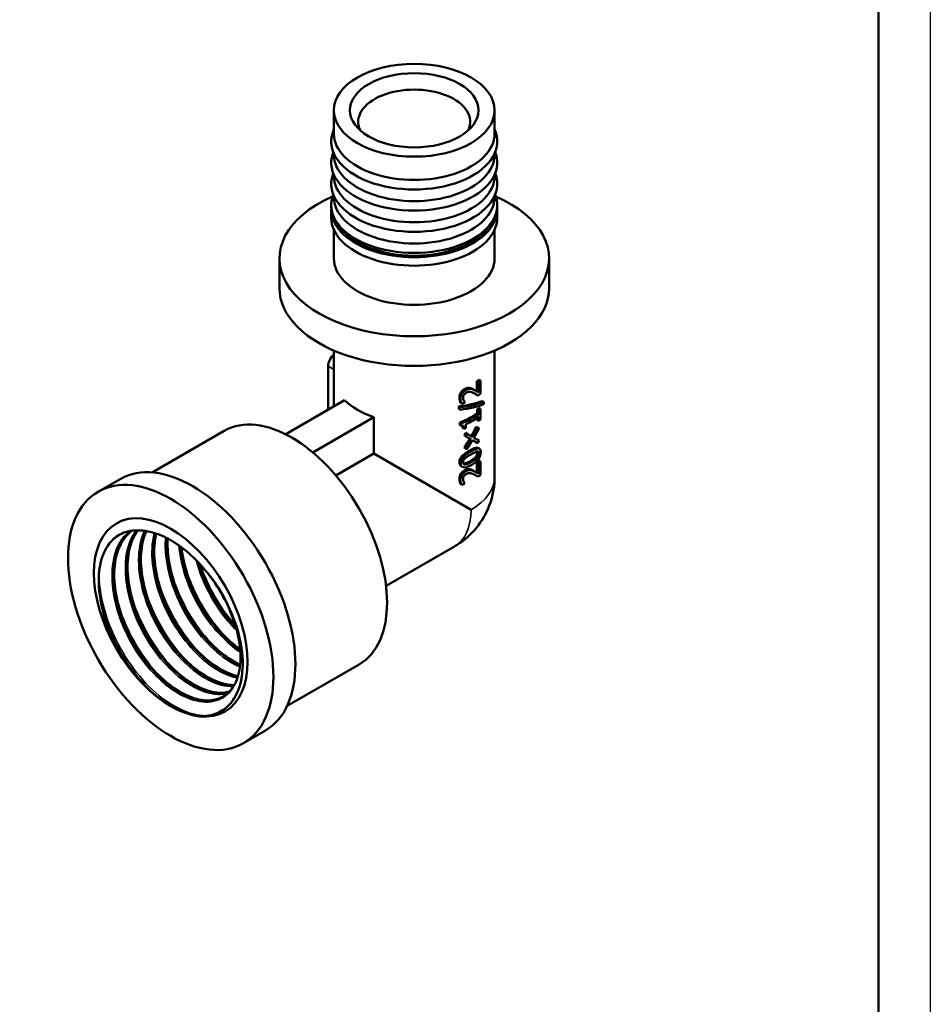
# Model space of a CAD drawing. Header units: millimetres. Extents: x -809 to 1990, y -69 to 356.
# Tile 4 of 7: x 122 to 210, y 62 to 157. Entities that reach past the tile are written whole.
import ezdxf

# ---------------------------------------------------------------- set-up
doc = ezdxf.new("R2010")
doc.units = ezdxf.units.MM
for name, color, linetype, lineweight in [('Видимые тонкие (ГОСТ)', 7, 'Continuous', 35), ('Видимый контур (ГОСТ)', 7, 'Continuous', 50), ('Кромка (ГОСТ)', 7, 'Continuous', 50), ('Размер (ГОСТ)', 7, 'Continuous', 25)]:
    doc.layers.add(name, color=color, linetype=linetype, lineweight=lineweight)
doc.styles.add('Обычный текст (ГОСТ)', font='GOST Common Italic.ttf')
doc.dimstyles.new('Обычный (ГОСТ)', dxfattribs={"dimtxt": 3.5, "dimasz": 3.5, "dimexe": 1, "dimexo": 0, "dimgap": 0.5, "dimtad": 1, "dimrnd": 1e-08, "dimtxsty": 'Обычный текст (ГОСТ)', "dimblk": 'Filled-1', "dimcen": 0.09, "dimdle": 15, "dimclrd": 256, "dimclre": 256, "dimclrt": 256, "dimazin": 2, "dimtfac": 0.714286, "dimtdec": 3, "dimtmove": 0, "dimatfit": 3, "dimfxl": 1, "dimtolj": 1, "dimlwd": 25, "dimlwe": 25, "dimarcsym": 0})

# ---------------------------------------------------------------- blocks, each defined once
blk = doc.blocks.new('Рамки ГОСТ_ граница 297x210')
at = {"layer": 'Кромка (ГОСТ)', "lineweight": 25}
blk.add_line((210, 297), (210, 0), dxfattribs=at)
at = {"layer": 'Кромка (ГОСТ)'}
blk.add_line((205, 5), (205, 292), dxfattribs=at)
blk = doc.blocks.new('Filled-1')
at = {"color": 0}
for p, q in [((0, 0), (-1, 0.143)), ((-1, 0.143), (-1, -0.143)), ((-1, 0), (0, 0)), ((-1, -0.143), (0, 0))]:
    blk.add_line(p, q, dxfattribs=at)
at = {"color": 0, "flags": 128}
blk.add_lwpolyline([(-1, -0.143), (0, 0), (-1, 0.143), (-1, -0.143)], dxfattribs=at)
at = {"color": 0}
blk.add_solid([(-1, -0.143), (0, 0), (-1, 0.143), (-1, -0.143)], dxfattribs=at)
blk = doc.blocks.new('*D11')
at = {"layer": 'Defpoints', "color": 0, "linetype": 'Continuous', "transparency": 16777216}
for p in [(163.201, 191.743), (157.432, 183.821)]:
    blk.add_point(p, dxfattribs=at)
at = {"layer": 'Размер (ГОСТ)', "linetype": 'Continuous', "lineweight": 25, "transparency": 16777216}
for p, q in [((140.935, 161.169), (155.371, 180.992)), ((122.21, 161.169), (140.935, 161.169))]:
    blk.add_line(p, q, dxfattribs=at)
at = {"layer": 'Размер (ГОСТ)', "linetype": 'Continuous', "lineweight": 25, "transparency": 16777216, "xscale": 3.5, "yscale": 3.5, "zscale": 3.5, "rotation": 53.93467513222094}
blk.add_blockref('Filled-1', (157.432, 183.821), dxfattribs=at)
at = {"layer": 'Размер (ГОСТ)', "linetype": 'Continuous', "lineweight": 25, "transparency": 16777216, "insert": (122.21, 165.172), "char_height": 3.5, "attachment_point": 1, "style": 'Обычный текст (ГОСТ)'}
blk.add_mtext('\\A1; \\fGOST Common|b0|i1;\\H3.5000;G 1/2"', dxfattribs=at)

msp = doc.modelspace()

# ---------------------------------------------------------------- linework, layer by layer
at = {"layer": 'Видимые тонкие (ГОСТ)'}
for p, q in [((152.4974, 123.4721), (151.9494, 123.7885)), ((165.1545, 121.6193), (165.2812, 121.5299)), ((164.5953, 120.7601), (164.7075, 120.6645)), ((165.6223, 115.6777), (165.7611, 115.5945)), ((166.1482, 115.0274), (166.3005, 114.9525)), ((166.322, 115.4604), (166.4787, 115.3887)), ((164.597, 114.5357), (164.7093, 114.4402)), ((165.0406, 114.4137), (165.1642, 114.323)), ((165.6238, 114.6349), (165.7626, 114.5517)), ((165.1545, 113.7842), (165.2812, 113.6948)), ((164.5953, 112.925), (164.7075, 112.8294))]:
    msp.add_line(p, q, dxfattribs=at)
for centre, major_axis, start_param, end_param in [((160.2474, 113.1233), (7.75, 0), 5.4977742, 6.2831853), ((160.2473, 113.1232), (3.875, -6.7117), 0, 0.7854111)]:
    msp.add_ellipse(centre, major_axis=major_axis, ratio=0.5773503, start_param=start_param, end_param=end_param, dxfattribs=at)
for points, knots in [([(140.0308, 104.2087), (141.5255, 102.4447), (142.6785, 100.2157), (143.1927, 98.1314), (143.7288, 95.9584), (143.5621, 93.9706), (142.757, 92.7561), (141.9645, 91.5606), (140.565, 91.1289), (138.9696, 91.5919), (137.3979, 92.0481), (135.6558, 93.3666), (134.2375, 95.1926), (132.8198, 97.0178), (131.7427, 99.3291), (131.3171, 101.4992), (130.8917, 103.6682), (131.1227, 105.6712), (131.961, 106.9658), (132.2028, 107.3392), (132.4943, 107.6524), (132.8264, 107.902)], [0.5234325, 0.5234325, 0.5234325, 0.5234325, 1.2897287, 1.2897287, 1.2897287, 2.0886256, 2.0886256, 2.0886256, 2.8750397, 2.8750397, 2.8750397, 3.6498065, 3.6498065, 3.6498065, 4.4242069, 4.4242069, 4.4242069, 5.1982472, 5.1982472, 5.1982472, 5.42145, 5.42145, 5.42145, 5.42145]), ([(142.2139, 92.229), (141.785, 92.1319), (141.3172, 92.1212), (140.8231, 92.203), (139.3062, 92.4543), (137.5585, 93.575), (136.0725, 95.2668), (134.5872, 96.958), (133.381, 99.2008), (132.7981, 101.3904), (132.2154, 103.5791), (132.2627, 105.6899), (132.9414, 107.1546), (133.0797, 107.453), (133.244, 107.724), (133.4312, 107.9656)], [8.811768, 8.811768, 8.811768, 8.811768, 9.0632674, 9.0632674, 9.0632674, 9.8352784, 9.8352784, 9.8352784, 10.6069728, 10.6069728, 10.6069728, 11.3783566, 11.3783566, 11.3783566, 11.535533, 11.535533, 11.535533, 11.535533]), ([(142.7929, 92.8878), (142.7859, 92.8877), (142.7789, 92.8877), (142.7719, 92.8877), (141.3383, 92.8889), (139.6038, 93.7598), (138.0545, 95.2719), (136.5057, 96.7834), (135.1601, 98.9187), (134.3978, 101.1056), (133.6357, 103.2918), (133.4657, 105.505), (133.9482, 107.1522), (134.0285, 107.4265), (134.1268, 107.6845), (134.2417, 107.9251)], [15.2270616, 15.2270616, 15.2270616, 15.2270616, 15.2308282, 15.2308282, 15.2308282, 16.000475, 16.000475, 16.000475, 16.7698532, 16.7698532, 16.7698532, 17.5389687, 17.5389687, 17.5389687, 17.6670148, 17.6670148, 17.6670148, 17.6670148]), ([(143.1934, 93.7292), (142.2269, 93.9352), (141.1791, 94.4628), (140.1697, 95.2748), (138.5745, 96.5578), (137.0936, 98.537), (136.1416, 100.6849), (135.19, 102.8322), (134.7784, 105.1243), (135.0323, 106.9495), (135.0696, 107.2179), (135.1213, 107.4758), (135.1866, 107.7221)], [21.6628124, 21.6628124, 21.6628124, 21.6628124, 22.1484723, 22.1484723, 22.1484723, 22.9159124, 22.9159124, 22.9159124, 23.6831362, 23.6831362, 23.6831362, 23.79598, 23.79598, 23.79598, 23.79598]), ([(143.4414, 94.8002), (142.9976, 94.9866), (142.5461, 95.2335), (142.0967, 95.5392), (140.4694, 96.6462), (138.8893, 98.5116), (137.8053, 100.6307), (136.7223, 102.7479), (136.1477, 105.0943), (136.2536, 107.0341), (136.2583, 107.1205), (136.2644, 107.2061), (136.2718, 107.2908)], [28.1154399, 28.1154399, 28.1154399, 28.1154399, 28.3292383, 28.3292383, 28.3292383, 29.1033641, 29.1033641, 29.1033641, 29.8767854, 29.8767854, 29.8767854, 29.9112394, 29.9112394, 29.9112394, 29.9112394]), ([(143.4872, 96.2105), (142.0632, 97.1556), (140.6612, 98.6734), (139.596, 100.4571), (138.4545, 102.3686), (137.7126, 104.5654), (137.5562, 106.5185)], [34.595609, 34.595609, 34.595609, 34.595609, 35.273079, 35.273079, 35.273079, 35.9990915, 35.9990915, 35.9990915, 35.9990915]), ([(142.1599, 97.5953), (141.3499, 98.4399), (140.5934, 99.4243), (139.9448, 100.4953), (139.1523, 101.8038), (138.5256, 103.2338), (138.1142, 104.6498)], [41.18772502, 41.18772502, 41.18772502, 41.18772502, 41.55044862, 41.55044862, 41.55044862, 41.9936276, 41.9936276, 41.9936276, 41.9936276]), ([(143.1544, 98.2801), (142.5593, 98.8642), (141.9917, 99.5354), (141.4788, 100.2713), (140.4635, 101.7282), (139.672, 103.4261), (139.2241, 105.0889)], [41.13950865, 41.13950865, 41.13950865, 41.13950865, 41.43563584, 41.43563584, 41.43563584, 42.02184914, 42.02184914, 42.02184914, 42.02184914]), ([(143.0019, 98.811), (142.9879, 98.8269), (142.9739, 98.8428), (142.9599, 98.8588), (141.5354, 100.4907), (140.3425, 102.5678), (139.6222, 104.6687)], [47.53750079, 47.53750079, 47.53750079, 47.53750079, 47.54394044, 47.54394044, 47.54394044, 48.20147785, 48.20147785, 48.20147785, 48.20147785]), ([(140.4568, 90.1093), (138.9329, 89.9924), (137.0621, 90.7868), (135.3354, 92.297), (133.6088, 93.8071), (132.0439, 96.018), (131.0533, 98.3725), (130.2847, 100.1996), (129.868, 102.0992), (129.858, 103.7795)], [2.6157277, 2.6157277, 2.6157277, 2.6157277, 3.3596262, 3.3596262, 3.3596262, 4.1034374, 4.1034374, 4.1034374, 4.6806141, 4.6806141, 4.6806141, 4.6806141]), ([(140.8741, 96.8491), (139.3578, 98.4353), (138.0416, 100.5325), (137.2269, 102.7007), (137.076, 103.1022), (136.9426, 103.5056), (136.8271, 103.9077)], [34.90453971, 34.90453971, 34.90453971, 34.90453971, 35.58449976, 35.58449976, 35.58449976, 35.71044229, 35.71044229, 35.71044229, 35.71044229]), ([(139.5903, 96.1107), (139.1712, 96.5459), (138.7667, 97.0192), (138.3846, 97.5245), (137.1245, 99.1909), (136.1185, 101.1922), (135.5426, 103.1672)], [28.6213544, 28.6213544, 28.6213544, 28.6213544, 28.80886803, 28.80886803, 28.80886803, 29.42725699, 29.42725699, 29.42725699, 29.42725699]), ([(137.0213, 94.6253), (136.8488, 94.8047), (136.6788, 94.9907), (136.5118, 95.183), (134.9362, 96.9976), (133.6479, 99.356), (132.9728, 101.6841)], [16.05498379, 16.05498379, 16.05498379, 16.05498379, 16.13221203, 16.13221203, 16.13221203, 16.86088637, 16.86088637, 16.86088637, 16.86088637]), ([(138.3073, 95.3692), (137.163, 96.567), (136.1266, 98.0478), (135.3424, 99.6401), (134.895, 100.5484), (134.5315, 101.4896), (134.2619, 102.4247)], [22.33816909, 22.33816909, 22.33816909, 22.33816909, 22.85133156, 22.85133156, 22.85133156, 23.14407168, 23.14407168, 23.14407168, 23.14407168]), ([(135.7391, 93.8884), (134.9133, 94.7495), (134.1431, 95.7559), (133.486, 96.851), (132.7111, 98.1423), (132.0983, 99.5493), (131.6936, 100.9426)], [9.77179848, 9.77179848, 9.77179848, 9.77179848, 10.1415985, 10.1415985, 10.1415985, 10.57770107, 10.57770107, 10.57770107, 10.57770107]), ([(136.7921, 91.0048), (135.0101, 92.0862), (133.2351, 93.983), (131.9317, 96.2199), (131.2669, 97.3609), (130.7282, 98.5848), (130.3451, 99.8061)], [3.1388071, 3.1388071, 3.1388071, 3.1388071, 3.8810714, 3.8810714, 3.8810714, 4.2596747, 4.2596747, 4.2596747, 4.2596747])]:
    msp.add_open_spline(points, degree=3, knots=knots, dxfattribs=at)
at = {"layer": 'Видимый контур (ГОСТ)'}
for p, q in [((152.4974, 148.4775), (152.4974, 146.2276)), ((167.9974, 148.4775), (167.9974, 146.2276)), ((152.4974, 146.6501), (152.3888, 146.321)), ((167.9974, 146.6501), (168.106, 146.321)), ((152.4425, 144.4426), (152.3888, 144.2798)), ((168.0523, 144.4426), (168.106, 144.2798)), ((152.4974, 144.3108), (152.4974, 144.1864)), ((167.9974, 144.3108), (167.9974, 144.1864)), ((152.4425, 142.4014), (152.3888, 142.2385)), ((152.4974, 142.2696), (152.4974, 142.1451)), ((167.9974, 142.2696), (167.9974, 142.1451)), ((168.0523, 142.4014), (168.106, 142.2385)), ((152.4425, 140.3601), (152.3888, 140.1973)), ((152.4974, 140.2284), (152.4974, 140.1039)), ((167.9974, 140.2284), (167.9974, 140.1039)), ((168.0523, 140.3601), (168.106, 140.1973)), ((152.2474, 138.108), (152.2474, 138.9245)), ((168.2474, 138.108), (168.2474, 138.9245)), ((152.4974, 136.9624), (152.4974, 134.1888)), ((167.9974, 136.9624), (167.9974, 134.1888)), ((147.2474, 131.3311), (147.2474, 134.1888)), ((173.2474, 131.3311), (173.2474, 134.1888)), ((152.4974, 125.3051), (152.4974, 119.9165)), ((167.9974, 125.3051), (167.9974, 113.1233)), ((151.9494, 119.6001), (151.9494, 123.7885)), ((166.4612, 122.4942), (166.6215, 122.4252)), ((165.5372, 121.7049), (165.6737, 121.6205)), ((165.8462, 121.6038), (165.9906, 121.524)), ((166.2808, 122.36), (166.4365, 122.2875)), ((166.2808, 121.3666), (166.2808, 122.36)), ((166.4365, 121.269), (166.4365, 122.2875)), ((166.6215, 122.4252), (166.6215, 121.1463)), ((166.2393, 121.0515), (166.3939, 120.9783)), ((153.5387, 120.5177), (147.8544, 117.2358)), ((164.5458, 119.6989), (164.5458, 119.9376)), ((164.5458, 119.9376), (164.6567, 119.8415)), ((164.5458, 119.6989), (164.6567, 119.6028)), ((164.6567, 119.6028), (164.6567, 119.8415)), ((164.7205, 120.2791), (164.836, 120.1848)), ((165.1343, 120.3278), (165.1343, 120.3127)), ((166.4612, 119.7431), (166.6215, 119.674)), ((166.6215, 119.674), (166.6215, 118.6623)), ((166.7748, 120.4369), (166.9433, 120.3746)), ((166.9433, 120.3746), (166.9433, 120.1393)), ((150.4734, 115.4819), (156.3672, 118.8847)), ((156.3672, 118.8847), (156.3672, 115.3635)), ((166.3027, 119.6245), (166.459, 119.5524)), ((166.3027, 119.2565), (166.3027, 119.6245)), ((166.3027, 119.2565), (166.459, 119.1844)), ((166.3027, 118.6128), (166.3027, 118.8077)), ((166.459, 119.1844), (166.459, 119.5524)), ((166.459, 118.5407), (166.459, 118.9172)), ((164.6327, 118.3598), (164.7459, 118.2646)), ((164.6327, 118.1447), (164.6327, 118.3598)), ((164.6327, 118.1447), (164.7459, 118.0495)), ((164.7459, 118.0495), (164.7459, 118.2646)), ((164.9199, 117.8356), (165.0405, 117.7435)), ((165.2287, 118.2046), (165.2287, 117.8281)), ((166.2223, 117.9506), (166.3765, 117.877)), ((166.3027, 118.6128), (166.459, 118.5407)), ((134.9909, 113.5525), (141.9387, 117.5638)), ((165.0519, 117.1365), (165.1759, 117.0459)), ((165.1974, 117.3575), (165.3252, 117.2686)), ((165.7339, 117.0418), (165.8755, 116.9603)), ((165.0519, 115.9499), (165.1759, 115.8593)), ((166.2223, 116.4565), (166.3765, 116.3829)), ((156.3672, 115.3635), (152.7023, 113.2476)), ((165.7274, 109.9593), (156.3672, 115.3635)), ((166.2808, 114.5248), (166.4365, 114.4524)), ((166.2808, 113.5315), (166.2808, 114.5248)), ((166.4365, 113.4339), (166.4365, 114.4524)), ((166.4612, 114.6591), (166.6215, 114.5901)), ((166.6215, 114.5901), (166.6215, 113.3112)), ((165.5372, 113.8698), (165.6737, 113.7854)), ((165.8462, 113.7687), (165.9906, 113.6889)), ((166.2393, 113.2164), (166.3939, 113.1431)), ((129.7715, 111.6937), (131.8928, 112.9185)), ((164.7205, 112.444), (164.836, 112.3497)), ((165.1343, 112.4927), (165.1343, 112.4776)), ((164.1223, 106.4115), (157.5324, 102.6068)), ((147.9909, 91.0358), (154.9387, 95.0471)), ((143.7715, 87.445), (145.8928, 88.6698))]:
    msp.add_line(p, q, dxfattribs=at)
for centre, major_axis in [((160.2474, 148.4775), (-7.75, 0)), ((160.2474, 148.4775), (-6.1955, 0)), ((136.7715, 99.5694), (7, -12.1244)), ((136.7715, 99.5694), (5.2375, -9.0716)), ((136.7715, 99.5694), (-5.2375, 9.0716))]:
    msp.add_ellipse(centre, major_axis=major_axis, ratio=0.5773503, dxfattribs=at)
for centre, major_axis, start_param, end_param in [((160.2474, 147.3526), (5.4, 0), 6.0223339, 9.6856293), ((160.2474, 145.4565), (-8, 0), 6.0948994, 9.6130638), ((160.2474, 146.2276), (-7.75, 0), 0, 3.1415927), ((160.2474, 143.4152), (-8, 0), 6.0948994, 9.6130638), ((160.2474, 144.1864), (-7.75, 0), 0, 3.1415927), ((160.2474, 141.374), (-8, 0), 6.0948994, 9.6130638), ((160.2474, 142.1451), (-7.75, 0), 0, 3.1415927), ((160.2474, 134.1888), (-13, 0), 5.3626127, 10.3453506), ((160.2474, 139.3328), (-8, 0), 6.0948994, 9.6130638), ((160.2474, 140.1039), (-7.75, 0), 0, 3.1415927), ((160.2474, 138.9245), (-8, 0), 6.2389767, 9.4689865), ((160.2474, 138.108), (-8, 0), 0, 3.1415927), ((160.2474, 138.9245), (-7.75, 0), 0.3190199, 2.8225727), ((160.2474, 134.1888), (-7.75, 0), 0, 3.1415927), ((160.2474, 131.3311), (-13, 0), 0, 3.1415927), ((160.2474, 125.1683), (7.75, 0), 5.6046712, 5.642651), ((160.2474, 125.1683), (7.95, 0), 5.6046712, 5.642651), ((160.2474, 123.8893), (-7.95, 0), 2.4545795, 2.5010583), ((160.2474, 122.758), (7.75, 0), 3.6659725, 4.1880091), ((160.2474, 123.933), (-7.95, 0), 2.1860649, 2.2328093), ((160.2474, 122.4171), (7.75, 0), 5.6091863, 5.642651), ((160.2474, 122.4171), (7.95, 0), 5.6091863, 5.642651), ((148.4387, 106.3055), (-6.5, 11.2583), 3.1415927, 6.2831853), ((160.2474, 122.049), (7.75, 0), 5.3138467, 5.6091863), ((160.2474, 122.049), (7.95, 0), 5.3138467, 5.6091863), ((160.2474, 121.7818), (-7.95, 0), 2.2479481, 2.4675936), ((160.2474, 121.4054), (-7.95, 0), 2.217936, 2.2479481), ((160.2474, 121.4054), (-7.95, 0), 2.4675936, 2.5010583), ((138.8928, 100.7941), (-7, 12.1244), 3.1415927, 6.2831853), ((160.2474, 117.3332), (7.75, 0), 5.6046712, 5.642651), ((160.2474, 117.3332), (7.95, 0), 5.6046712, 5.642651), ((160.2474, 116.0542), (-7.95, 0), 2.4545795, 2.5010583), ((160.2474, 116.0979), (-7.95, 0), 2.1860649, 2.2328093), ((136.7715, 99.5694), (-4.5649, 7.9066), 5.4711991, 5.5299463)]:
    msp.add_ellipse(centre, major_axis=major_axis, ratio=0.5773503, start_param=start_param, end_param=end_param, dxfattribs=at)
for points in [[(151.9494, 123.7885), (151.9494, 124.1846), (152.1824, 124.6525), (152.4974, 124.929)], [(165.8462, 121.6038), (165.8736, 121.5906), (165.9012, 121.5766), (165.9288, 121.5618)], [(165.9288, 121.5618), (165.9893, 121.5294), (166.05, 121.4971), (166.111, 121.4649)], [(164.5458, 119.9376), (165.4347, 120.0091), (166.1989, 120.188), (166.7748, 120.4369)], [(164.6567, 119.8415), (165.5685, 119.9218), (166.3525, 120.1123), (166.9433, 120.3746)], [(166.9433, 120.1393), (166.3525, 119.8759), (165.5685, 119.6843), (164.6567, 119.6028)], [(164.9199, 117.8356), (164.9199, 117.9393), (164.9095, 118.0184), (164.8885, 118.0732)], [(165.7339, 117.0418), (165.905, 117.3403), (166.068, 117.6433), (166.2223, 117.9506)], [(165.8755, 116.9603), (166.051, 117.2613), (166.2182, 117.567), (166.3765, 117.877)], [(166.4983, 117.8114), (166.3435, 117.4999), (166.1794, 117.1926), (166.0067, 116.8901)], [(166.3765, 117.877), (166.4177, 117.8549), (166.4583, 117.833), (166.4983, 117.8114)], [(165.0519, 117.1365), (165.1009, 117.2098), (165.1494, 117.2835), (165.1974, 117.3575)], [(165.0519, 115.9499), (165.2421, 116.233), (165.4253, 116.5212), (165.6006, 116.8142)], [(165.1759, 117.0459), (165.2261, 117.1198), (165.2759, 117.194), (165.3252, 117.2686)], [(165.7428, 116.7373), (165.5617, 116.8351), (165.3725, 116.9378), (165.1759, 117.0459)], [(165.1974, 117.3575), (165.3838, 117.2473), (165.5629, 117.1423), (165.7339, 117.0418)], [(165.3252, 117.2686), (165.5163, 117.1608), (165.7001, 117.0582), (165.8755, 116.9603)], [(166.0067, 116.8901), (166.1794, 116.7971), (166.3435, 116.7089), (166.4983, 116.6249)], [(165.1759, 115.8593), (165.3725, 116.1468), (165.5617, 116.4396), (165.7428, 116.7373)], [(165.3252, 115.7745), (165.2759, 115.8025), (165.2261, 115.8307), (165.1759, 115.8593)], [(165.8755, 116.6628), (165.7001, 116.3618), (165.5163, 116.0656), (165.3252, 115.7745)], [(166.2223, 116.4565), (166.1109, 116.5226), (165.995, 116.5909), (165.8748, 116.6616)], [(166.3765, 116.3829), (166.2182, 116.4718), (166.051, 116.5649), (165.8755, 116.6628)], [(166.3618, 115.9273), (166.4157, 115.903), (166.4696, 115.8788), (166.5235, 115.8546)], [(166.4983, 116.6249), (166.4583, 116.5439), (166.4177, 116.4633), (166.3765, 116.3829)], [(166.322, 115.4604), (166.322, 115.5062), (166.317, 115.5436), (166.3069, 115.5726)], [(164.7199, 114.2027), (164.6388, 114.269), (164.597, 114.3807), (164.597, 114.5357)], [(164.831, 114.1119), (164.7939, 114.1422), (164.7568, 114.1725), (164.7198, 114.2028)], [(164.9662, 114.4192), (164.9884, 114.4145), (165.0132, 114.4127), (165.0406, 114.4137)], [(165.8462, 113.7687), (165.8736, 113.7555), (165.9012, 113.7415), (165.9288, 113.7267)], [(165.9288, 113.7267), (165.9893, 113.6943), (166.05, 113.662), (166.111, 113.6298)]]:
    msp.add_open_spline(points, degree=3, dxfattribs=at)
for points, knots in [([(164.5953, 120.7601), (164.5953, 120.954), (164.6477, 121.1255), (164.7499, 121.2768), (164.8521, 121.4282), (164.9888, 121.5411), (165.1545, 121.6193)], [0, 0, 0, 0, 1, 1, 1, 2, 2, 2, 2]), ([(164.7075, 120.6645), (164.7075, 120.8584), (164.7613, 121.0304), (164.8661, 121.1828), (164.9709, 121.3353), (165.1112, 121.4497), (165.2812, 121.5299)], [0, 0, 0, 0, 1, 1, 1, 2, 2, 2, 2]), ([(165.1545, 121.6193), (165.2321, 121.6559), (165.302, 121.6809), (165.3649, 121.6937), (165.4277, 121.7066), (165.4851, 121.7104), (165.5372, 121.7049)], [0, 0, 0, 0, 1, 1, 1, 2, 2, 2, 2]), ([(165.2812, 121.5299), (165.3607, 121.5675), (165.4324, 121.5933), (165.4969, 121.607), (165.5614, 121.6207), (165.6202, 121.6253), (165.6737, 121.6205)], [0, 0, 0, 0, 1, 1, 1, 2, 2, 2, 2]), ([(165.5372, 121.7049), (165.5914, 121.7005), (165.6443, 121.6887), (165.696, 121.6695), (165.7477, 121.6503), (165.7978, 121.6284), (165.8462, 121.6038)], [0, 0, 0, 0, 1, 1, 1, 2, 2, 2, 2]), ([(165.6737, 121.6205), (165.7293, 121.6169), (165.7836, 121.6058), (165.8366, 121.5874), (165.8897, 121.5689), (165.941, 121.5478), (165.9906, 121.524)], [0, 0, 0, 0, 1, 1, 1, 2, 2, 2, 2]), ([(164.7205, 120.2791), (164.6925, 120.3248), (164.6647, 120.3934), (164.637, 120.485), (164.6092, 120.5765), (164.5953, 120.6683), (164.5953, 120.7601)], [0, 0, 0, 0, 1, 1, 1, 2, 2, 2, 2]), ([(164.836, 120.1848), (164.8072, 120.2302), (164.7787, 120.2985), (164.7502, 120.3898), (164.7218, 120.481), (164.7075, 120.5727), (164.7075, 120.6645)], [0, 0, 0, 0, 1, 1, 1, 2, 2, 2, 2]), ([(165.0388, 121.0351), (165.0108, 120.9903), (164.9896, 120.9437), (164.9754, 120.8951), (164.9613, 120.8465), (164.9542, 120.7964), (164.9542, 120.7449)], [0, 0, 0, 0, 1, 1, 1, 2, 2, 2, 2]), ([(164.9542, 120.7449), (164.9542, 120.6956), (164.9604, 120.6484), (164.9729, 120.6033), (164.9853, 120.5582), (165.0011, 120.5168), (165.0203, 120.4791)], [0, 0, 0, 0, 1, 1, 1, 2, 2, 2, 2]), ([(165.2959, 121.2546), (165.2393, 121.2277), (165.1892, 121.1957), (165.146, 121.1583), (165.1027, 121.1208), (165.0669, 121.0798), (165.0388, 121.0351)], [0, 0, 0, 0, 1, 1, 1, 2, 2, 2, 2]), ([(165.9775, 121.2085), (165.8262, 121.2757), (165.6991, 121.3144), (165.6023, 121.3212), (165.5056, 121.328), (165.4035, 121.3056), (165.2959, 121.2546)], [0, 0, 0, 0, 1, 1, 1, 2, 2, 2, 2]), ([(166.3939, 120.9783), (166.3252, 121.0217), (166.2572, 121.0627), (166.1903, 121.1011), (166.1235, 121.1394), (166.0526, 121.1752), (165.9775, 121.2085)], [0, 0, 0, 0, 1, 1, 1, 2, 2, 2, 2]), ([(165.9906, 121.524), (166.0734, 121.4865), (166.1571, 121.442), (166.2412, 121.3908), (166.3254, 121.3396), (166.3897, 121.2993), (166.4365, 121.269)], [0, 0, 0, 0, 1, 1, 1, 2, 2, 2, 2]), ([(166.2393, 121.0515), (166.1723, 121.0962), (166.106, 121.1383), (166.0408, 121.1778), (166.0367, 121.1803), (166.0326, 121.1828), (166.0284, 121.1852)], [0, 0, 0, 0, 1, 1, 1, 1.0631406, 1.0631406, 1.0631406, 1.0631406]), ([(165.0203, 120.4791), (165.036, 120.4467), (165.0551, 120.4173), (165.0775, 120.3907), (165.0999, 120.3642), (165.1188, 120.3432), (165.1343, 120.3278)], [0, 0, 0, 0, 1, 1, 1, 2, 2, 2, 2]), ([(165.0405, 117.7435), (165.0405, 117.8857), (165.0204, 117.9816), (164.9797, 118.0314), (164.9389, 118.0813), (164.8619, 118.0865), (164.7459, 118.0495)], [0, 0, 0, 0, 1, 1, 1, 2, 2, 2, 2]), ([(165.6223, 115.6777), (165.9506, 115.8601), (166.1649, 115.9551), (166.2982, 115.9432), (166.3217, 115.9411), (166.3429, 115.9358), (166.3619, 115.9272)], [0, 0, 0, 0, 1, 1, 1, 1.175782, 1.175782, 1.175782, 1.175782]), ([(165.7611, 115.5945), (166.0977, 115.7817), (166.3176, 115.8805), (166.4544, 115.871), (166.5912, 115.8616), (166.6542, 115.7467), (166.6542, 115.5215)], [0, 0, 0, 0, 1, 1, 1, 2, 2, 2, 2]), ([(164.597, 114.5357), (164.597, 114.7632), (164.6893, 114.9649), (164.8656, 115.1474), (165.0419, 115.33), (165.304, 115.5008), (165.6223, 115.6777)], [0, 0, 0, 0, 1, 1, 1, 2, 2, 2, 2]), ([(164.7093, 114.4402), (164.7093, 114.6676), (164.8039, 114.8702), (164.9848, 115.0547), (165.1656, 115.2392), (165.4345, 115.413), (165.7611, 115.5945)], [0, 0, 0, 0, 1, 1, 1, 2, 2, 2, 2]), ([(164.9457, 114.5364), (164.9457, 114.6137), (164.9642, 114.6845), (165.0008, 114.749), (165.0375, 114.8135), (165.0912, 114.8753), (165.1609, 114.9349)], [-2, -2, -2, -2, -1, -1, -1, 0, 0, 0, 0]), ([(165.1609, 114.9349), (165.2306, 114.9946), (165.3164, 115.0541), (165.4164, 115.1147), (165.5164, 115.1753), (165.6323, 115.2406), (165.7611, 115.3122)], [-2, -2, -2, -2, -1, -1, -1, 0, 0, 0, 0]), ([(165.6238, 114.6349), (165.7523, 114.7063), (165.8554, 114.7729), (165.9364, 114.8325), (166.0175, 114.892), (166.0877, 114.9572), (166.1482, 115.0274)], [0, 0, 0, 0, 1, 1, 1, 2, 2, 2, 2]), ([(165.7611, 115.3122), (165.8898, 115.3838), (165.9978, 115.4429), (166.0875, 115.4878), (166.1773, 115.5327), (166.249, 115.5612), (166.3046, 115.5721)], [-2, -2, -2, -2, -1, -1, -1, 0, 0, 0, 0]), ([(166.6542, 115.5215), (166.6542, 115.2929), (166.59, 115.0724), (166.4504, 114.8649), (166.3109, 114.6573), (166.0921, 114.4526), (165.7626, 114.2694)], [0, 0, 0, 0, 1, 1, 1, 2, 2, 2, 2]), ([(166.3005, 114.9525), (166.2384, 114.8813), (166.1664, 114.8149), (166.0832, 114.7541), (166.0001, 114.6932), (165.8944, 114.625), (165.7626, 114.5517)], [-2, -2, -2, -2, -1, -1, -1, 0, 0, 0, 0]), ([(166.1482, 115.0274), (166.2051, 115.0929), (166.2479, 115.1615), (166.2776, 115.2326), (166.3073, 115.3037), (166.322, 115.3797), (166.322, 115.4604)], [0, 0, 0, 0, 1, 1, 1, 2, 2, 2, 2]), ([(166.4787, 115.3887), (166.4787, 115.308), (166.4637, 115.2317), (166.4332, 115.1601), (166.4027, 115.0884), (166.3589, 115.019), (166.3005, 114.9525)], [-2, -2, -2, -2, -1, -1, -1, 0, 0, 0, 0]), ([(166.3046, 115.5721), (166.3638, 115.5843), (166.4072, 115.5761), (166.4359, 115.5468), (166.4646, 115.5175), (166.4787, 115.4649), (166.4787, 115.3887)], [-2, -2, -2, -2, -1, -1, -1, 0, 0, 0, 0]), ([(165.7626, 114.2694), (165.424, 114.0811), (165.1503, 114.0139), (164.9754, 114.0474), (164.8006, 114.0808), (164.7093, 114.2138), (164.7093, 114.4402)], [0, 0, 0, 0, 1, 1, 1, 2, 2, 2, 2]), ([(165.1642, 114.323), (165.0923, 114.3195), (165.0375, 114.3351), (165.0008, 114.3692), (164.9642, 114.4033), (164.9457, 114.4591), (164.9457, 114.5364)], [-2, -2, -2, -2, -1, -1, -1, 0, 0, 0, 0]), ([(165.0406, 114.4137), (165.1085, 114.4166), (165.1934, 114.4371), (165.2934, 114.4766), (165.3934, 114.516), (165.5042, 114.5684), (165.6238, 114.6349)], [0, 0, 0, 0, 1, 1, 1, 2, 2, 2, 2]), ([(165.7626, 114.5517), (165.6399, 114.4835), (165.5262, 114.4296), (165.4236, 114.3889), (165.321, 114.3482), (165.2339, 114.3267), (165.1642, 114.323)], [-2, -2, -2, -2, -1, -1, -1, 0, 0, 0, 0]), ([(167.9974, 113.1233), (167.9974, 112.2853), (167.8579, 111.4365), (167.3264, 109.8633), (166.9326, 109.1173), (165.9423, 107.8027), (165.3334, 107.2179), (164.4832, 106.6297), (164.3048, 106.5168), (164.1223, 106.4115)], [0, 0, 0, 0, 0.25139318, 0.25139318, 0.49818064, 0.49818064, 0.74513497, 0.74513497, 0.80834828, 0.80834828, 0.80834828, 0.80834828]), ([(164.5953, 112.925), (164.5953, 113.1189), (164.6477, 113.2904), (164.7499, 113.4417), (164.8521, 113.5931), (164.9888, 113.7059), (165.1545, 113.7842)], [0, 0, 0, 0, 1, 1, 1, 2, 2, 2, 2]), ([(164.7075, 112.8294), (164.7075, 113.0233), (164.7613, 113.1953), (164.8661, 113.3477), (164.9709, 113.5002), (165.1112, 113.6146), (165.2812, 113.6948)], [0, 0, 0, 0, 1, 1, 1, 2, 2, 2, 2]), ([(165.0388, 113.2), (165.0108, 113.1552), (164.9896, 113.1086), (164.9754, 113.06), (164.9613, 113.0114), (164.9542, 112.9613), (164.9542, 112.9098)], [0, 0, 0, 0, 1, 1, 1, 2, 2, 2, 2]), ([(165.2959, 113.4194), (165.2393, 113.3926), (165.1892, 113.3606), (165.146, 113.3231), (165.1027, 113.2857), (165.0669, 113.2447), (165.0388, 113.2)], [0, 0, 0, 0, 1, 1, 1, 2, 2, 2, 2]), ([(165.1545, 113.7842), (165.2321, 113.8208), (165.302, 113.8458), (165.3649, 113.8586), (165.4277, 113.8715), (165.4851, 113.8753), (165.5372, 113.8698)], [0, 0, 0, 0, 1, 1, 1, 2, 2, 2, 2]), ([(165.2812, 113.6948), (165.3607, 113.7324), (165.4324, 113.7582), (165.4969, 113.7719), (165.5614, 113.7856), (165.6202, 113.7902), (165.6737, 113.7854)], [0, 0, 0, 0, 1, 1, 1, 2, 2, 2, 2]), ([(165.9775, 113.3734), (165.8262, 113.4406), (165.6991, 113.4793), (165.6023, 113.4861), (165.5056, 113.4929), (165.4035, 113.4705), (165.2959, 113.4194)], [0, 0, 0, 0, 1, 1, 1, 2, 2, 2, 2]), ([(165.5372, 113.8698), (165.5914, 113.8654), (165.6443, 113.8536), (165.696, 113.8344), (165.7477, 113.8152), (165.7978, 113.7933), (165.8462, 113.7687)], [0, 0, 0, 0, 1, 1, 1, 2, 2, 2, 2]), ([(165.6737, 113.7854), (165.7293, 113.7818), (165.7836, 113.7707), (165.8366, 113.7523), (165.8897, 113.7338), (165.941, 113.7127), (165.9906, 113.6889)], [0, 0, 0, 0, 1, 1, 1, 2, 2, 2, 2]), ([(166.3939, 113.1431), (166.3252, 113.1866), (166.2572, 113.2276), (166.1903, 113.266), (166.1235, 113.3043), (166.0526, 113.3401), (165.9775, 113.3734)], [0, 0, 0, 0, 1, 1, 1, 2, 2, 2, 2]), ([(165.9906, 113.6889), (166.0734, 113.6514), (166.1571, 113.6069), (166.2412, 113.5557), (166.3254, 113.5044), (166.3897, 113.4642), (166.4365, 113.4339)], [0, 0, 0, 0, 1, 1, 1, 2, 2, 2, 2]), ([(166.2393, 113.2164), (166.1723, 113.2611), (166.106, 113.3032), (166.0408, 113.3427), (166.0367, 113.3452), (166.0326, 113.3476), (166.0284, 113.3501)], [0, 0, 0, 0, 1, 1, 1, 1.0631406, 1.0631406, 1.0631406, 1.0631406]), ([(164.7205, 112.444), (164.6925, 112.4897), (164.6647, 112.5583), (164.637, 112.6498), (164.6092, 112.7414), (164.5953, 112.8331), (164.5953, 112.925)], [0, 0, 0, 0, 1, 1, 1, 2, 2, 2, 2]), ([(164.836, 112.3497), (164.8072, 112.3951), (164.7787, 112.4634), (164.7502, 112.5547), (164.7218, 112.6459), (164.7075, 112.7376), (164.7075, 112.8294)], [0, 0, 0, 0, 1, 1, 1, 2, 2, 2, 2]), ([(164.9542, 112.9098), (164.9542, 112.8605), (164.9604, 112.8133), (164.9729, 112.7682), (164.9853, 112.7231), (165.0011, 112.6817), (165.0203, 112.644)], [0, 0, 0, 0, 1, 1, 1, 2, 2, 2, 2]), ([(165.0203, 112.644), (165.036, 112.6116), (165.0551, 112.5821), (165.0775, 112.5556), (165.0999, 112.5291), (165.1188, 112.5081), (165.1343, 112.4927)], [0, 0, 0, 0, 1, 1, 1, 2, 2, 2, 2]), ([(133.1215, 94.3208), (132.3278, 95.3713), (131.6408, 96.5318), (130.5733, 98.9207), (130.197, 100.1246), (129.8008, 102.4163), (129.7775, 103.4843), (130.0826, 105.3452), (130.4007, 106.1257), (131.1916, 107.1236), (131.5791, 107.4366), (132.4622, 107.8568), (132.9519, 107.9653), (133.4808, 107.9693)], [0, 0, 0, 0, 0.4009498, 0.4009498, 0.7936422, 0.7936422, 1.1780741, 1.1780741, 1.5542421, 1.5542421, 1.810301, 1.810301, 2.0623573, 2.0623573, 2.0623573, 2.0623573]), ([(133.0466, 107.9407), (132.0087, 107.1876), (131.3722, 105.7972), (131.2819, 104.0643), (131.1819, 102.1445), (131.7527, 99.8263), (132.8238, 97.7351), (133.8921, 95.6494), (135.4453, 93.8131), (137.0465, 92.7175), (138.6965, 91.5884), (140.3767, 91.2614), (141.5886, 91.8216), (141.711, 91.8782), (141.8285, 91.9437), (141.9409, 92.0178)], [-5.4375418, -5.4375418, -5.4375418, -5.4375418, -4.740963, -4.740963, -4.740963, -3.9692057, -3.9692057, -3.9692057, -3.1994772, -3.1994772, -3.1994772, -2.4062549, -2.4062549, -2.4062549, -2.3261102, -2.3261102, -2.3261102, -2.3261102]), ([(141.8184, 91.9414), (140.7394, 91.3259), (139.2339, 91.461), (137.6925, 92.329), (136.0764, 93.2391), (134.4405, 94.9445), (133.2516, 96.9823), (132.0632, 99.0193), (131.3359, 101.3647), (131.2852, 103.3795), (131.2345, 105.3933), (131.8609, 107.0535), (133.0061, 107.9104), (133.0203, 107.921), (133.0345, 107.9315), (133.0488, 107.9418)], [8.6407566, 8.6407566, 8.6407566, 8.6407566, 9.3811899, 9.3811899, 9.3811899, 10.1575232, 10.1575232, 10.1575232, 10.9334947, 10.9334947, 10.9334947, 11.7091107, 11.7091107, 11.7091107, 11.7186921, 11.7186921, 11.7186921, 11.7186921]), ([(133.0493, 107.9419), (132.6086, 107.6212), (132.2361, 107.1782), (131.6579, 106.0601), (131.4579, 105.3567), (131.2919, 103.8229), (131.3185, 102.9767), (131.5847, 101.2386), (131.827, 100.3252), (132.4935, 98.54), (132.9264, 97.6463), (133.9252, 95.9896), (134.5036, 95.2062), (135.7282, 93.847), (136.3898, 93.2542), (137.7068, 92.3304), (138.3786, 91.9875), (139.6419, 91.5866), (140.2485, 91.5229), (141.1108, 91.639), (141.415, 91.7324), (141.6913, 91.8724)], [0.0276565, 0.0276565, 0.0276565, 0.0276565, 0.3065073, 0.3065073, 0.6038805, 0.6038805, 0.8946857, 0.8946857, 1.1847674, 1.1847674, 1.4756597, 1.4756597, 1.7670267, 1.7670267, 2.0582607, 2.0582607, 2.3487446, 2.3487446, 2.6384981, 2.6384981, 2.814276, 2.814276, 2.814276, 2.814276]), ([(142.4013, 92.4043), (141.5526, 92.1871), (140.5413, 92.3184), (139.4891, 92.807), (137.8902, 93.5497), (136.2163, 95.1093), (134.9415, 97.0661), (133.6671, 99.022), (132.8069, 101.3525), (132.6113, 103.4262), (132.4365, 105.2791), (132.7946, 106.9083), (133.6036, 107.9685)], [15.0729909, 15.0729909, 15.0729909, 15.0729909, 15.5820781, 15.5820781, 15.5820781, 16.3556925, 16.3556925, 16.3556925, 17.128995, 17.128995, 17.128995, 17.8199397, 17.8199397, 17.8199397, 17.8199397]), ([(133.5986, 107.9668), (132.8819, 107.0293), (132.51, 105.6534), (132.5588, 104.0611), (132.6207, 102.0457), (133.3553, 99.7067), (134.5461, 97.6787), (135.735, 95.6539), (137.3642, 93.9622), (138.9729, 93.0589), (140.2041, 92.3674), (141.4121, 92.1437), (142.3974, 92.3969)], [-11.5382801, -11.5382801, -11.5382801, -11.5382801, -10.9267138, -10.9267138, -10.9267138, -10.1526722, -10.1526722, -10.1526722, -9.3798754, -9.3798754, -9.3798754, -8.7883989, -8.7883989, -8.7883989, -8.7883989]), ([(133.6115, 107.9692), (133.4745, 107.7884), (133.3503, 107.591), (132.942, 106.8015), (132.7421, 106.0982), (132.5761, 104.5643), (132.6027, 103.7182), (132.8689, 101.98), (133.1112, 101.0666), (133.7776, 99.2815), (134.2106, 98.3877), (135.2093, 96.731), (135.7877, 95.9476), (137.0124, 94.5885), (137.674, 93.9956), (138.991, 93.0719), (139.6628, 92.7289), (140.9261, 92.328), (141.5327, 92.2643), (142.1848, 92.3521), (142.2976, 92.3739), (142.4074, 92.4018)], [0.1969942, 0.1969942, 0.1969942, 0.1969942, 0.3065073, 0.3065073, 0.6038805, 0.6038805, 0.8946857, 0.8946857, 1.1847674, 1.1847674, 1.4756597, 1.4756597, 1.7670267, 1.7670267, 2.0582607, 2.0582607, 2.3487446, 2.3487446, 2.6384981, 2.6384981, 2.7008337, 2.7008337, 2.7008337, 2.7008337]), ([(133.4808, 107.9693), (133.7804, 107.9716), (134.2201, 107.9597), (135.3655, 107.697), (135.9609, 107.4665), (136.5639, 107.1398)], [0, 0, 0, 0, 0.14248538, 0.14248538, 0.28873215, 0.28873215, 0.28873215, 0.28873215]), ([(142.8816, 93.0428), (142.416, 93.0377), (141.9189, 93.1205), (141.4044, 93.2947), (139.8404, 93.8242), (138.1338, 95.1919), (136.7651, 97.0326), (135.3969, 98.8727), (134.3826, 101.1648), (134.0133, 103.2915), (133.7065, 105.0589), (133.8484, 106.6956), (134.4035, 107.9028)], [21.5088622, 21.5088622, 21.5088622, 21.5088622, 21.7625987, 21.7625987, 21.7625987, 22.533887, 22.533887, 22.533887, 23.3049116, 23.3049116, 23.3049116, 23.9456581, 23.9456581, 23.9456581, 23.9456581]), ([(134.397, 107.9025), (133.904, 106.8357), (133.729, 105.4364), (133.9111, 103.9008), (134.1586, 101.8143), (135.0619, 99.4995), (136.3606, 97.5792), (137.6583, 95.6602), (139.3355, 94.1567), (140.9211, 93.4698), (141.6048, 93.1736), (142.268, 93.0307), (142.8773, 93.0373)], [-17.663931, -17.663931, -17.663931, -17.663931, -17.0968457, -17.0968457, -17.0968457, -16.3263084, -16.3263084, -16.3263084, -15.5562585, -15.5562585, -15.5562585, -15.2242207, -15.2242207, -15.2242207, -15.2242207]), ([(134.419, 107.9015), (134.1788, 107.3689), (134.016, 106.7442), (133.8603, 105.3057), (133.8869, 104.4596), (134.1531, 102.7215), (134.3953, 101.808), (135.0618, 100.0229), (135.4948, 99.1291), (136.4935, 97.4724), (137.0719, 96.6891), (138.2966, 95.3299), (138.9582, 94.737), (140.2752, 93.8133), (140.947, 93.4703), (142.0351, 93.125), (142.4781, 93.0516), (142.8912, 93.0493)], [0.3430742, 0.3430742, 0.3430742, 0.3430742, 0.6038805, 0.6038805, 0.8946857, 0.8946857, 1.1847674, 1.1847674, 1.4756597, 1.4756597, 1.7670267, 1.7670267, 2.0582607, 2.0582607, 2.3487446, 2.3487446, 2.5580218, 2.5580218, 2.5580218, 2.5580218]), ([(143.2461, 93.8803), (141.7812, 94.2041), (140.1285, 95.3122), (138.7212, 96.9366), (137.263, 98.6198), (136.0854, 100.8385), (135.5226, 102.9982), (135.0798, 104.6976), (135.022, 106.3456), (135.3484, 107.6711)], [27.9529624, 27.9529624, 27.9529624, 27.9529624, 28.6951936, 28.6951936, 28.6951936, 29.4643198, 29.4643198, 29.4643198, 30.0695602, 30.0695602, 30.0695602, 30.0695602]), ([(135.3412, 107.6723), (135.0655, 106.5651), (135.0537, 105.2353), (135.3208, 103.8323), (135.7297, 101.684), (136.7866, 99.3887), (138.1857, 97.571), (139.5835, 95.7548), (141.3059, 94.436), (142.8642, 93.9693), (142.9918, 93.9311), (143.1182, 93.8987), (143.2431, 93.8719)], [-23.787911, -23.787911, -23.787911, -23.787911, -23.2815527, -23.2815527, -23.2815527, -22.5062536, -22.5062536, -22.5062536, -21.7316353, -21.7316353, -21.7316353, -21.6682164, -21.6682164, -21.6682164, -21.6682164]), ([(135.3734, 107.6635), (135.3081, 107.3901), (135.2587, 107.1031), (135.1444, 106.0471), (135.1711, 105.201), (135.4373, 103.4629), (135.6795, 102.5494), (136.346, 100.7643), (136.779, 99.8705), (137.7777, 98.2139), (138.3561, 97.4305), (139.5808, 96.0713), (140.2423, 95.4784), (141.5593, 94.5547), (142.2311, 94.2117), (142.9947, 93.9694), (143.1248, 93.9337), (143.2534, 93.9039)], [0.4897484, 0.4897484, 0.4897484, 0.4897484, 0.6038805, 0.6038805, 0.8946857, 0.8946857, 1.1847674, 1.1847674, 1.4756597, 1.4756597, 1.7670267, 1.7670267, 2.0582607, 2.0582607, 2.3487446, 2.3487446, 2.4089653, 2.4089653, 2.4089653, 2.4089653]), ([(143.4634, 94.9824), (142.4745, 95.4207), (141.4501, 96.1566), (140.5073, 97.1298), (138.9841, 98.7022), (137.6923, 100.8761), (137.0025, 103.0604), (136.5466, 104.5043), (136.3576, 105.9418), (136.4459, 107.2026)], [34.4119024, 34.4119024, 34.4119024, 34.4119024, 34.8917609, 34.8917609, 34.8917609, 35.6670601, 35.6670601, 35.6670601, 36.1795516, 36.1795516, 36.1795516, 36.1795516]), ([(136.4358, 107.2073), (136.3601, 106.1761), (136.4694, 105.0266), (136.7651, 103.8488), (137.3066, 101.6918), (138.4664, 99.4639), (139.9151, 97.7622), (141.0115, 96.4744), (142.2636, 95.4988), (143.4626, 94.968)], [-29.8980888, -29.8980888, -29.8980888, -29.8980888, -29.4781201, -29.4781201, -29.4781201, -28.7089939, -28.7089939, -28.7089939, -28.1269725, -28.1269725, -28.1269725, -28.1269725]), ([(136.4801, 107.1846), (136.4396, 106.5231), (136.4761, 105.8062), (136.7214, 104.2043), (136.9637, 103.2908), (137.6302, 101.5057), (138.0631, 100.612), (139.0619, 98.9553), (139.6403, 98.1719), (140.865, 96.8127), (141.5265, 96.2199), (142.6121, 95.4584), (143.0443, 95.2092), (143.4679, 95.0161)], [0.6493998, 0.6493998, 0.6493998, 0.6493998, 0.8946857, 0.8946857, 1.1847674, 1.1847674, 1.4756597, 1.4756597, 1.7670267, 1.7670267, 2.0582607, 2.0582607, 2.2465313, 2.2465313, 2.2465313, 2.2465313]), ([(136.9431, 106.9221), (137.5461, 106.5564), (138.142, 106.1029), (139.2893, 105.0494), (139.7303, 104.5555), (140.0308, 104.2087)], [0.02397345, 0.02397345, 0.02397345, 0.02397345, 0.28031754, 0.28031754, 0.53014619, 0.53014619, 0.53014619, 0.53014619]), ([(137.7414, 106.3854), (137.8262, 105.4756), (138.0307, 104.5176), (138.3507, 103.5614), (139.0774, 101.3897), (140.3906, 99.2522), (141.9177, 97.7238), (142.4204, 97.2207), (142.9443, 96.7854), (143.4722, 96.4265)], [-35.9789197, -35.9789197, -35.9789197, -35.9789197, -35.6394266, -35.6394266, -35.6394266, -34.868402, -34.868402, -34.868402, -34.6145984, -34.6145984, -34.6145984, -34.6145984]), ([(143.4708, 96.4407), (143.1037, 96.6909), (142.7386, 96.9785), (142.3812, 97.3012), (140.8215, 98.7096), (139.4271, 100.7706), (138.5925, 102.9307), (138.1452, 104.0884), (137.8616, 105.2676), (137.755, 106.3757)], [40.8999162, 40.8999162, 40.8999162, 40.8999162, 41.0764679, 41.0764679, 41.0764679, 41.8470052, 41.8470052, 41.8470052, 42.2599854, 42.2599854, 42.2599854, 42.2599854]), ([(137.8051, 106.336), (137.8233, 106.1632), (137.8458, 105.9889), (138.0056, 104.9457), (138.2479, 104.0323), (138.9143, 102.2471), (139.3473, 101.3534), (140.346, 99.6967), (140.9244, 98.9133), (142.1477, 97.5557), (142.8077, 96.964), (143.4656, 96.502)], [0.8361154, 0.8361154, 0.8361154, 0.8361154, 0.8946857, 0.8946857, 1.1847674, 1.1847674, 1.4756597, 1.4756597, 1.7670267, 1.7670267, 2.0576004, 2.0576004, 2.0576004, 2.0576004]), ([(139.4717, 104.8313), (139.6081, 104.3597), (139.7721, 103.8867), (139.9625, 103.4184), (140.6923, 101.6235), (141.8038, 99.915), (143.0633, 98.6085)], [-41.9852351, -41.9852351, -41.9852351, -41.9852351, -41.81762115, -41.81762115, -41.81762115, -41.175178, -41.175178, -41.175178, -41.175178]), ([(143.0561, 98.6377), (141.9615, 99.7781), (140.9772, 101.2172), (140.2646, 102.7576), (139.953, 103.4312), (139.6945, 104.1218), (139.4937, 104.8096)], [47.46175739, 47.46175739, 47.46175739, 47.46175739, 48.02064142, 48.02064142, 48.02064142, 48.26504116, 48.26504116, 48.26504116, 48.26504116]), ([(139.584, 104.709), (139.6687, 104.4327), (139.7625, 104.1565), (140.1985, 102.9886), (140.6315, 102.0948), (141.6302, 100.4381), (142.2086, 99.6547), (142.8857, 98.9033), (142.9508, 98.8326), (143.0164, 98.7629)], [1.09555842, 1.09555842, 1.09555842, 1.09555842, 1.18476738, 1.18476738, 1.47565975, 1.47565975, 1.7670267, 1.7670267, 1.79774952, 1.79774952, 1.79774952, 1.79774952]), ([(141.9416, 92.017), (142.3987, 92.3152), (142.7757, 92.7657), (143.2957, 93.8919), (143.4518, 94.5731), (143.5293, 96.0606), (143.4585, 96.8809), (143.1056, 98.5686), (142.8195, 99.4568), (142.0664, 101.1921), (141.5894, 102.0607), (140.6425, 103.4621), (140.1955, 104.0343), (139.7243, 104.5556)], [0, 0, 0, 0, 0.3097206, 0.3097206, 0.6086308, 0.6086308, 0.8990385, 0.8990385, 1.1890239, 1.1890239, 1.4799567, 1.4799567, 1.6969661, 1.6969661, 1.6969661, 1.6969661]), ([(140.0308, 104.2087), (140.7976, 103.3236), (141.4813, 102.3161), (142.6227, 100.1486), (143.0638, 99.0073), (143.6367, 96.7372), (143.7559, 95.6318), (143.6459, 93.6042), (143.4103, 92.7065), (142.7293, 91.472), (142.3689, 91.0538), (141.5069, 90.4184), (141.0074, 90.2073), (140.4568, 90.1093)], [0, 0, 0, 0, 0.3636938, 0.3636938, 0.7356364, 0.7356364, 1.1158246, 1.1158246, 1.5042549, 1.5042549, 1.7787461, 1.7787461, 2.0572325, 2.0572325, 2.0572325, 2.0572325]), ([(136.7921, 91.0048), (136.0359, 91.439), (135.2821, 92.0117), (133.8965, 93.3418), (133.4063, 93.9439), (133.1215, 94.3208)], [0, 0, 0, 0, 0.32082681, 0.32082681, 0.62057719, 0.62057719, 0.62057719, 0.62057719]), ([(140.4568, 90.1093), (140.1731, 90.0588), (139.6846, 90.0187), (138.3016, 90.2782), (137.5484, 90.5706), (136.7921, 91.0048)], [0, 0, 0, 0, 0.14383025, 0.14383025, 0.2978185, 0.2978185, 0.2978185, 0.2978185])]:
    msp.add_open_spline(points, degree=3, knots=knots, dxfattribs=at)

# ---------------------------------------------------------------- block references
msp.add_blockref('Рамки ГОСТ_ граница 297x210', (0, 0))

# ---------------------------------------------------------------- dimensions: what is measured, and where the dimension line sits
at = {"layer": 'Размер (ГОСТ)', "linetype": 'Continuous', "lineweight": 25}
dim = msp.add_radius_dim(center=(163.201, 191.7428), mpoint=(157.4319, 183.8213), text=' \\fGOST Common|b0|i1;\\H3.5000;G 1/2"', dimstyle='Обычный (ГОСТ)', override={"dimgap": 0.5, "dimtih": 1, "dimtoh": 1, "dimdec": 2, "dimlfac": 1, "dimcen": 0, "dimtol": 0, "dimlim": 0, "dimtp": 0, "dimtm": 0, "dimtdec": 3, "dimtofl": 0}, dxfattribs=at)
dim.commit()
dim.dimension.update_dxf_attribs({"geometry": '*D11', "text_midpoint": (129.6531, 161.1694), "dimtype": 164})

doc.saveas('drawing.dxf')
